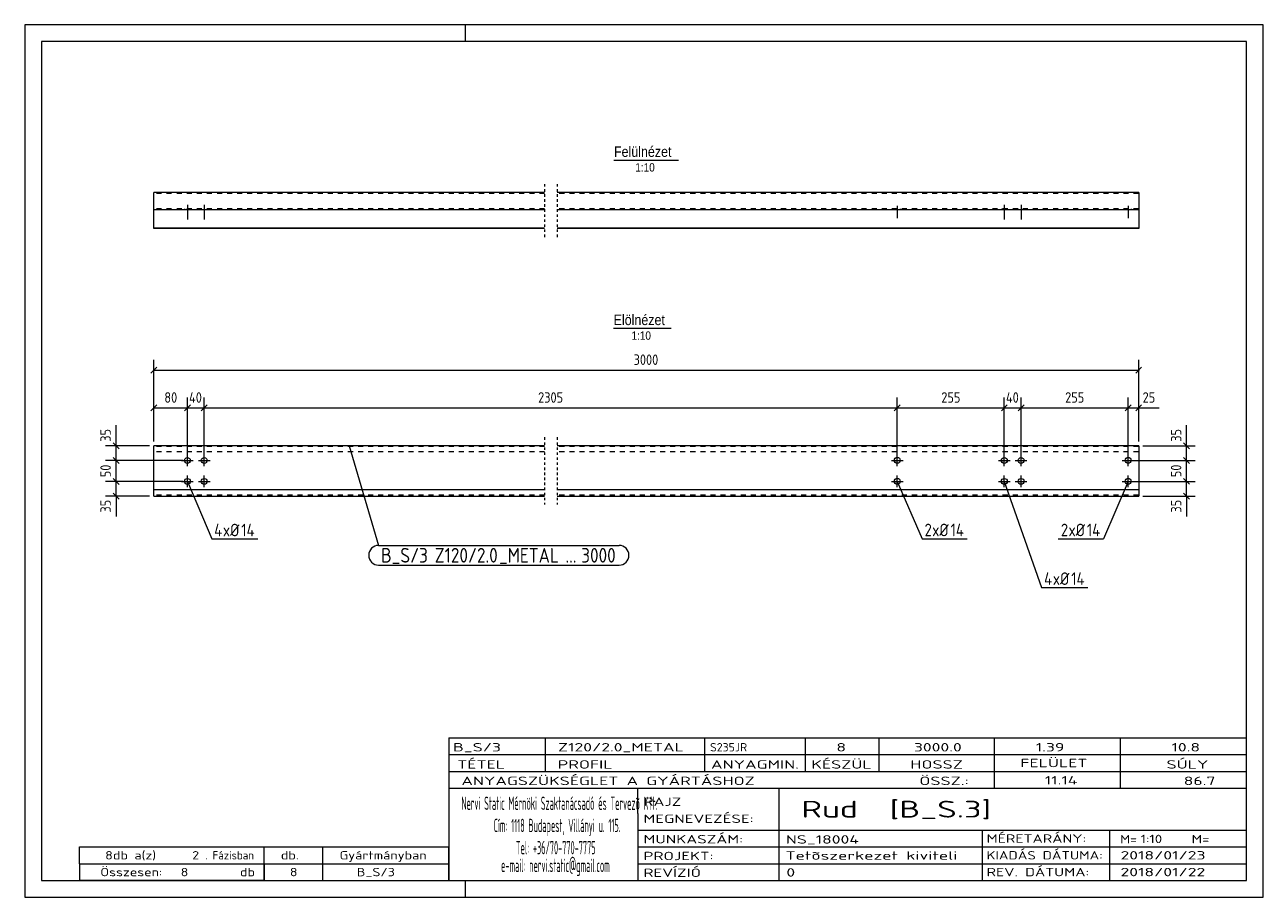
# Model space of a CAD drawing. Header units: millimetres. Extents: x 1 to 296, y 1 to 209.
import ezdxf

# ---------------------------------------------------------------- set-up
doc = ezdxf.new("R2010")
doc.units = ezdxf.units.MM
doc.header["$LTSCALE"] = 0.6
for name, pattern in [('XKITLINE00', [0]), ('XKITLINE01', [4, 1, -1, 1, -1]), ('XKITLINE02', [4, 2, -2])]:
    doc.linetypes.add(name, pattern=pattern)
for name, color, linetype, lineweight in [('Bolt', 7, 'Continuous', 0), ('BoltMark', 3, 'Continuous', 0), ('DrawingSheet', 5, 'Continuous', 0), ('OtherObjectType', 1, 'Continuous', 0), ('Part', 2, 'Continuous', 0), ('PartMark', 3, 'Continuous', 0), ('Z-DIMENSIONS', 1, 'Continuous', 0)]:
    doc.layers.add(name, color=color, linetype=linetype, lineweight=lineweight)
doc.styles.add('ARIAL', font='ARIAL.TTF')
doc.styles.add('ISOCPEUR', font='ISOCPEUR.TTF')

msp = doc.modelspace()

# ---------------------------------------------------------------- linework, layer by layer
at = {"layer": 'Bolt', "color": 4, "linetype": 'XKITLINE00', "lineweight": 0}
for p, q in [((39.75, 166.1), (39.75, 162.55)), ((39.75, 166.1), (39.75, 162.55)), ((43.75, 166.1), (43.75, 162.55)), ((43.75, 166.1), (43.75, 162.55)), ((208.83, 165.85), (208.83, 162.9)), ((208.83, 165.85), (208.83, 162.9)), ((234.33, 166.1), (234.33, 162.55)), ((234.33, 166.1), (234.33, 162.55)), ((238.33, 166.1), (238.33, 162.55)), ((238.33, 166.1), (238.33, 162.55)), ((263.83, 165.85), (263.83, 162.9)), ((263.83, 165.85), (263.83, 162.9)), ((39.05, 165.1), (39.05, 164.9)), ((39.05, 165.1), (39.05, 164.9)), ((40.45, 165.1), (40.45, 164.9)), ((40.45, 165.1), (40.45, 164.9)), ((43.05, 165.1), (43.05, 164.9)), ((43.05, 165.1), (43.05, 164.9)), ((44.45, 165.1), (44.45, 164.9)), ((44.45, 165.1), (44.45, 164.9)), ((208.13, 165.1), (208.13, 164.9)), ((208.13, 165.1), (208.13, 164.9)), ((209.53, 165.1), (209.53, 164.9)), ((209.53, 165.1), (209.53, 164.9)), ((233.63, 165.1), (233.63, 164.9)), ((233.63, 165.1), (233.63, 164.9)), ((235.03, 165.1), (235.03, 164.9)), ((235.03, 165.1), (235.03, 164.9)), ((237.63, 165.1), (237.63, 164.9)), ((237.63, 165.1), (237.63, 164.9)), ((239.03, 165.1), (239.03, 164.9)), ((239.03, 165.1), (239.03, 164.9)), ((263.13, 165.1), (263.13, 164.9)), ((263.13, 165.1), (263.13, 164.9)), ((264.53, 165.1), (264.53, 164.9)), ((264.53, 165.1), (264.53, 164.9)), ((39.75, 103.74), (39.75, 106.54)), ((43.75, 103.74), (43.75, 106.54)), ((208.83, 103.75), (208.83, 106.55)), ((234.33, 103.74), (234.33, 106.54)), ((238.33, 103.74), (238.33, 106.54)), ((263.83, 103.75), (263.83, 106.55)), ((38.35, 105.14), (41.15, 105.14)), ((42.35, 105.14), (45.15, 105.14)), ((207.43, 105.15), (210.23, 105.15)), ((232.93, 105.14), (235.73, 105.14)), ((236.93, 105.14), (239.73, 105.14)), ((262.43, 105.15), (265.23, 105.15)), ((39.75, 98.74), (39.75, 101.54)), ((43.75, 98.74), (43.75, 101.54)), ((208.83, 98.75), (208.83, 101.55)), ((234.33, 98.74), (234.33, 101.54)), ((238.33, 98.74), (238.33, 101.54)), ((263.83, 98.75), (263.83, 101.55)), ((38.35, 100.14), (41.15, 100.14)), ((42.35, 100.14), (45.15, 100.14)), ((207.43, 100.15), (210.23, 100.15)), ((232.93, 100.14), (235.73, 100.14)), ((236.93, 100.14), (239.73, 100.14)), ((262.43, 100.15), (265.23, 100.15))]:
    msp.add_line(p, q, dxfattribs=at)
for centre in [(39.75, 105.14), (43.75, 105.14), (208.83, 105.15), (234.33, 105.14), (238.33, 105.14), (263.83, 105.15), (39.75, 100.14), (43.75, 100.14), (208.83, 100.15), (234.33, 100.14), (238.33, 100.14), (263.83, 100.15)]:
    msp.add_circle(centre, 0.7, dxfattribs=at)
at = {"layer": 'BoltMark', "color": 4, "linetype": 'XKITLINE00', "lineweight": 0}
for p, q in [((39.75, 100.14), (45.52, 86.44)), ((208.83, 100.15), (214.73, 86.46)), ((234.33, 100.14), (243.2, 74.85)), ((263.83, 100.15), (257.93, 86.46)), ((45.52, 86.44), (56.52, 86.44)), ((214.73, 86.46), (225.47, 86.46)), ((247.19, 86.46), (257.93, 86.46)), ((243.2, 74.85), (254.2, 74.85))]:
    msp.add_line(p, q, dxfattribs=at)
at = {"layer": 'DrawingSheet', "color": 2, "linetype": 'XKITLINE00', "lineweight": 0}
for p, q in [((296, 209), (1, 209)), ((1, 209), (1, 1)), ((106, 205), (106, 209)), ((296, 1), (296, 209)), ((106, 1), (106, 5)), ((1, 1), (296, 1))]:
    msp.add_line(p, q, dxfattribs=at)
at = {"layer": 'DrawingSheet', "color": 3, "linetype": 'XKITLINE00', "lineweight": 0}
for p, q in [((292, 205), (5, 205)), ((5, 205), (5, 5)), ((292, 5), (292, 205)), ((5, 5), (292, 5))]:
    msp.add_line(p, q, dxfattribs=at)
at = {"layer": 'OtherObjectType', "color": 6, "linetype": 'XKITLINE00', "lineweight": 0}
for p, q in [((141.35, 176.75), (156.73, 176.75)), ((141.27, 136.65), (154.98, 136.65))]:
    msp.add_line(p, q, dxfattribs=at)
at = {"layer": 'OtherObjectType', "color": 7, "linetype": 'XKITLINE00', "lineweight": 0}
for p, q in [((102, 39), (292, 39)), ((102, 39), (102, 35)), ((102, 39), (292, 39)), ((125, 35), (125, 39)), ((163, 35), (163, 39)), ((187, 35), (187, 39)), ((204.5, 35), (204.5, 39)), ((232, 35), (232, 39)), ((262, 35), (262, 39)), ((292, 35), (292, 39)), ((102, 35), (292, 35)), ((102, 35), (102, 5)), ((102, 35), (292, 35)), ((125, 31), (125, 35)), ((163, 31), (163, 35)), ((187, 31), (187, 35)), ((204.5, 31), (204.5, 35)), ((232, 31), (232, 35)), ((262, 31), (262, 35)), ((292, 31), (292, 35)), ((102, 31), (292, 31)), ((232, 27), (232, 31)), ((262, 27), (262, 31)), ((292, 27), (292, 31)), ((102, 27), (292, 27)), ((147, 21), (147, 27)), ((180.7, 17), (180.7, 27)), ((292, 21), (292, 27)), ((147, 21), (147, 5)), ((292, 17), (292, 21)), ((147, 17), (292, 17)), ((180.7, 5), (180.7, 17)), ((229.16, 13), (229.16, 17)), ((259.5, 5), (259.5, 17)), ((292, 13), (292, 17)), ((14, 9), (14, 13)), ((14, 13), (58, 13)), ((14, 13), (58, 13)), ((58, 9), (58, 13)), ((58, 13), (102, 13)), ((58, 9), (58, 13)), ((72, 9), (72, 13)), ((102, 9), (102, 13)), ((147, 13), (292, 13)), ((229.16, 5), (229.16, 13)), ((292, 9), (292, 13)), ((14, 9), (58, 9)), ((14, 9), (14, 5)), ((14, 9), (58, 9)), ((58, 9), (58, 5)), ((58, 9), (102, 9)), ((58, 5), (58, 9)), ((72, 5), (72, 9)), ((102, 5), (102, 9)), ((147, 9), (292, 9)), ((292, 5), (292, 9)), ((58, 5), (14, 5)), ((58, 5), (102, 5)), ((102, 5), (292, 5)), ((139.5, 5), (292, 5))]:
    msp.add_line(p, q, dxfattribs=at)
at = {"layer": 'Part', "color": 2, "linetype": 'XKITLINE00', "lineweight": 0}
for p, q in [((31.75, 160.6), (31.75, 169)), ((124.79, 169), (31.75, 169)), ((266.33, 169), (127.79, 169)), ((266.33, 169), (266.33, 160.6)), ((124.79, 164.9), (31.75, 164.9)), ((266.33, 164.9), (127.79, 164.9)), ((31.75, 160.4), (31.75, 160.6)), ((31.75, 160.6), (124.79, 160.6)), ((124.79, 160.4), (31.75, 160.4)), ((127.79, 160.6), (266.33, 160.6)), ((266.33, 160.4), (127.79, 160.4)), ((266.33, 160.6), (266.33, 160.4)), ((31.75, 96.65), (31.75, 108.65)), ((124.79, 108.65), (31.75, 108.65)), ((266.33, 108.65), (127.79, 108.65)), ((266.33, 108.65), (266.33, 96.65)), ((124.79, 98.15), (31.75, 98.15)), ((266.33, 98.15), (127.79, 98.15)), ((31.75, 96.65), (124.79, 96.65)), ((127.79, 96.65), (266.33, 96.65))]:
    msp.add_line(p, q, dxfattribs=at)
at = {"layer": 'Part', "color": 7, "linetype": 'XKITLINE02', "lineweight": 0}
for p, q in [((124.79, 168.8), (31.75, 168.8)), ((266.33, 168.8), (127.79, 168.8)), ((124.79, 165.1), (31.75, 165.1)), ((266.33, 165.1), (127.79, 165.1)), ((124.79, 108.45), (31.75, 108.45)), ((124.79, 107.15), (31.75, 107.15)), ((266.33, 108.45), (127.79, 108.45)), ((266.33, 107.15), (127.79, 107.15)), ((124.79, 96.85), (31.75, 96.85)), ((266.33, 96.85), (127.79, 96.85))]:
    msp.add_line(p, q, dxfattribs=at)
at = {"layer": 'Part', "color": 2, "linetype": 'XKITLINE01', "lineweight": 0}
for p, q in [((124.79, 171), (124.79, 158.4)), ((127.79, 171), (127.79, 158.4)), ((124.79, 110.65), (124.79, 94.65)), ((127.79, 110.65), (127.79, 94.65))]:
    msp.add_line(p, q, dxfattribs=at)
at = {"layer": 'PartMark', "color": 7, "linetype": 'XKITLINE00', "lineweight": 0}
for p, q in [((78.29, 108.6), (85.28, 84.87)), ((85.28, 84.87), (142.57, 84.87)), ((85.28, 80.17), (142.57, 80.17))]:
    msp.add_line(p, q, dxfattribs=at)
for centre, start, end in [((85.28, 82.52), 90, 270), ((142.57, 82.52), 270, 90)]:
    msp.add_arc(centre, 2.35, start, end, dxfattribs=at)
at = {"layer": 'Z-DIMENSIONS', "color": 7, "linetype": 'XKITLINE00', "lineweight": 0}
for p, q in [((32.46, 127.36), (31.04, 125.94)), ((31.75, 109.65), (31.75, 129.15)), ((267.04, 127.36), (265.62, 125.94)), ((266.33, 109.65), (266.33, 129.15)), ((31.75, 126.65), (266.33, 126.65)), ((32.46, 118.36), (31.04, 116.94)), ((31.75, 109.65), (31.75, 120.15)), ((40.46, 118.36), (39.04, 116.94)), ((40.46, 118.36), (39.04, 116.94)), ((39.75, 106.14), (39.75, 120.15)), ((39.75, 106.14), (39.75, 118.4)), ((44.46, 118.36), (43.04, 116.94)), ((44.46, 118.36), (43.04, 116.94)), ((43.75, 106.14), (43.75, 120.15)), ((43.75, 106.14), (43.75, 118.4)), ((209.54, 118.36), (208.12, 116.94)), ((209.54, 118.36), (208.12, 116.94)), ((208.83, 106.15), (208.83, 120.15)), ((208.83, 106.15), (208.83, 120.15)), ((235.04, 118.36), (233.62, 116.94)), ((235.04, 118.36), (233.62, 116.94)), ((234.33, 106.14), (234.33, 120.15)), ((234.33, 106.14), (234.33, 118.4)), ((239.04, 118.36), (237.62, 116.94)), ((239.04, 118.36), (237.62, 116.94)), ((238.33, 106.14), (238.33, 120.15)), ((238.33, 106.14), (238.33, 118.4)), ((264.54, 118.36), (263.12, 116.94)), ((264.54, 118.36), (263.12, 116.94)), ((263.83, 106.15), (263.83, 120.15)), ((263.83, 106.15), (263.83, 120.15)), ((267.04, 118.36), (265.62, 116.94)), ((266.33, 109.65), (266.33, 120.15)), ((31.75, 117.65), (39.75, 117.65)), ((39.75, 117.65), (43.75, 117.65)), ((43.75, 117.65), (208.83, 117.65)), ((208.83, 117.65), (234.33, 117.65)), ((234.33, 117.65), (238.33, 117.65)), ((238.33, 117.65), (263.83, 117.65)), ((263.83, 117.65), (266.33, 117.65)), ((266.33, 117.65), (271.21, 117.65)), ((266.33, 117.65), (271.21, 117.65)), ((22.75, 108.65), (22.75, 113.53)), ((22.75, 108.65), (22.75, 113.53)), ((277.75, 108.65), (277.75, 113.53)), ((277.75, 108.65), (277.75, 113.53)), ((22.04, 109.36), (23.46, 107.94)), ((277.04, 109.36), (278.46, 107.94)), ((30.75, 108.65), (20.25, 108.65)), ((22.75, 105.14), (22.75, 108.65)), ((267.33, 108.65), (279.75, 108.65)), ((277.75, 105.15), (277.75, 108.65)), ((38.75, 105.14), (20.25, 105.14)), ((38.75, 105.14), (20.25, 105.14)), ((22.04, 105.84), (23.46, 104.43)), ((22.04, 105.84), (23.46, 104.43)), ((22.75, 100.14), (22.75, 105.14)), ((264.83, 105.15), (279.75, 105.15)), ((264.83, 105.15), (279.75, 105.15)), ((277.04, 105.86), (278.46, 104.44)), ((277.04, 105.86), (278.46, 104.44)), ((277.75, 100.15), (277.75, 105.15)), ((22.04, 100.84), (23.46, 99.43)), ((22.04, 100.84), (23.46, 99.43)), ((277.04, 100.86), (278.46, 99.44)), ((277.04, 100.86), (278.46, 99.44)), ((38.75, 100.14), (20.25, 100.14)), ((38.75, 100.14), (20.25, 100.14)), ((22.04, 97.36), (23.46, 95.94)), ((22.75, 96.65), (22.75, 100.14)), ((264.83, 100.15), (279.75, 100.15)), ((264.83, 100.15), (279.75, 100.15)), ((277.04, 97.36), (278.46, 95.94)), ((277.75, 96.65), (277.75, 100.15)), ((30.75, 96.65), (20.25, 96.65)), ((22.75, 96.65), (22.75, 91.77)), ((22.75, 96.65), (22.75, 91.77)), ((267.33, 96.65), (279.75, 96.65)), ((277.75, 96.65), (277.75, 91.77)), ((277.75, 96.65), (277.75, 91.77))]:
    msp.add_line(p, q, dxfattribs=at)
at = {"layer": 'Z-DIMENSIONS', "color": 3}
for p in [(31.75, 126.65), (266.33, 126.65), (31.75, 117.65), (39.75, 117.65), (39.75, 117.65), (43.75, 117.65), (43.75, 117.65), (208.83, 117.65), (208.83, 117.65), (234.33, 117.65), (234.33, 117.65), (238.33, 117.65), (238.33, 117.65), (263.83, 117.65), (263.83, 117.65), (266.33, 117.65), (22.75, 108.65), (277.75, 108.65), (22.75, 105.14), (22.75, 105.14), (277.75, 105.15), (277.75, 105.15), (22.75, 100.14), (22.75, 100.14), (277.75, 100.15), (277.75, 100.15), (22.75, 96.65), (277.75, 96.65)]:
    msp.add_point(p, dxfattribs=at)

# ---------------------------------------------------------------- texts
at = {"layer": 'BoltMark', "color": 4, "style": 'ISOCPEUR', "width": 0.85}
for s, p in [('4', (46.12, 87.04)), ('xØ', (48.18, 87.04)), ('14', (52.56, 87.04)), ('2', (215.33, 87.06)), ('xØ', (217.13, 87.06)), ('14', (221.51, 87.06)), ('2', (247.79, 87.06)), ('xØ', (249.6, 87.06)), ('14', (253.98, 87.06)), ('4', (243.8, 75.45)), ('xØ', (245.87, 75.45)), ('14', (250.25, 75.45))]:
    msp.add_text(s, height=3, dxfattribs=at).set_placement(p)
at = {"layer": 'OtherObjectType', "color": 6, "style": 'ARIAL', "width": 0.85}
for s, height, p in [('Felülnézet', 2.5, (141.35, 177.5)), ('1:10', 2, (146.44, 174)), ('Elölnézet', 2.5, (141.27, 137.4)), ('1:10', 2, (145.53, 133.9))]:
    msp.add_text(s, height=height, dxfattribs=at).set_placement(p)
at = {"layer": 'OtherObjectType', "color": 7, "style": 'ISOCPEUR'}
for s, height, width, p in [('B_S/3', 2, 1.525501, (103, 35.76)), ('Z120/2.0_METAL', 2, 1.525501, (128, 35.76)), ('S235JR', 2, 1.02, (164.22, 35.76)), ('8', 2, 1.525501, (194.32, 35.76)), ('3000.0', 2, 1.525501, (212.78, 35.76)), ('1.39', 2, 1.525501, (241.81, 35.76)), ('10.8', 2, 1.525501, (274.14, 35.76)), ('TÉTEL', 2, 1.525501, (104, 31.66)), ('PROFIL', 2, 1.525501, (127.96, 31.66)), ('ANYAGMIN.', 2, 1.525501, (164.47, 31.66)), ('KÉSZÜL', 2, 1.525501, (188.37, 31.66)), ('HOSSZ', 2, 1.525501, (211.96, 31.66)), ('FELÜLET', 2, 1.525501, (238.13, 32)), ('SÚLY', 2, 1.525501, (272.96, 31.66)), ('ANYAGSZÜKSÉGLET A GYÁRTÁSHOZ', 2, 1.525501, (105, 27.75)), ('ÖSSZ.:', 2, 1.525501, (214.1, 27.75)), ('11.14', 2, 1.525501, (243.97, 27.88)), ('86.7', 2, 1.525501, (277.06, 27.75)), ('Nervi Static Mérnöki\xa0Szaktanácsadó\xa0és\xa0Tervezõ Kft.', 3.1765, 0.403093, (105, 21.82)), ('RAJZ', 2, 1.445, (148.38, 22.78)), ('Rud  [B_S.3]', 4, 1.474651, (186, 20)), ('MEGNEVEZÉSE:', 2, 1.445, (148.38, 18.72)), ('Cím:\xa01118 Budapest, Villányi u. 115.', 3.1765, 0.403093, (112.69, 16.53)), ('MUNKASZÁM:', 2, 1.445, (148.38, 13.84)), ('NS_18004', 2, 1.525501, (182.28, 13.78)), ('MÉRETARÁNY:', 2, 1.36, (230.1, 14)), ('M=', 2, 1.211571, (261.91, 13.84)), ('1:10', 2, 1.275, (266.79, 13.9)), ('M=', 2, 1.275, (278.95, 13.87)), ('8', 2, 1.211571, (20.14, 10)), ('db a(z)', 2, 1.211571, (22, 10)), ('2', 2, 1.211571, (40.86, 10)), ('. Fázisban', 2, 0.935, (44, 10)), ('db.', 2, 1.211571, (62, 10)), ('Gyártmányban', 2, 1.211571, (76, 10)), ('Tel:\xa0+36/70-770-7775', 3.1765, 0.403093, (117.97, 11.24)), ('PROJEKT:', 2, 1.445, (148.38, 9.84)), ('Tetõszerkezet kiviteli ', 2, 1.525501, (182.2, 9.94)), ('KIADÁS DÁTUMA:', 2, 1.275, (230.1, 10)), ('2018/01/23', 2, 1.525501, (262, 10)), ('e-mail:\xa0nervi.static@gmail.com', 3.1765, 0.403093, (114.45, 7)), ('Összesen:            db', 2, 1.211571, (19, 6)), ('8', 2, 1.211571, (38.14, 6)), ('8', 2, 1.211571, (64.14, 6)), ('B_S/3', 2, 1.211571, (80.08, 6)), ('REVÍZIÓ', 2, 1.445, (148.38, 5.84)), ('0', 2, 1.525501, (182.41, 5.92)), ('REV. DÁTUMA:', 2, 1.36, (230.1, 6)), ('2018/01/22', 2, 1.525501, (262, 6))]:
    msp.add_text(s, height=height, dxfattribs=dict(at, width=width)).set_placement(p)
at = {"layer": 'PartMark', "color": 3, "style": 'ISOCPEUR', "width": 0.85}
for s, p in [('B_S/3', (85.88, 80.77)), ('Z120/2.0', (98.66, 80.77)), ('_METAL', (114, 80.77)), ('3000', (133.55, 80.77)), ('...', (129.79, 80.77))]:
    msp.add_text(s, height=3.5, dxfattribs=at).set_placement(p)
at = {"layer": 'Z-DIMENSIONS', "color": 3, "style": 'ISOCPEUR', "width": 0.85}
for s, p in [('3000', (146.03, 127.9)), ('80', (34.25, 118.9)), ('40', (40.14, 118.9)), ('2305', (123.28, 118.9)), ('255', (219.32, 118.9)), ('40', (234.72, 118.9)), ('255', (248.82, 118.9)), ('25', (267.27, 118.9))]:
    msp.add_text(s, height=2.5, dxfattribs=at).set_placement(p)
for s, p in [('35', (21.5, 109.59)), ('35', (276.5, 109.59)), ('50', (21.5, 101.13)), ('50', (276.5, 101.14)), ('35', (21.5, 92.7)), ('35', (276.5, 92.7))]:
    msp.add_text(s, height=2.5, rotation=90.0002, dxfattribs=at).set_placement(p)

doc.saveas('drawing.dxf')
